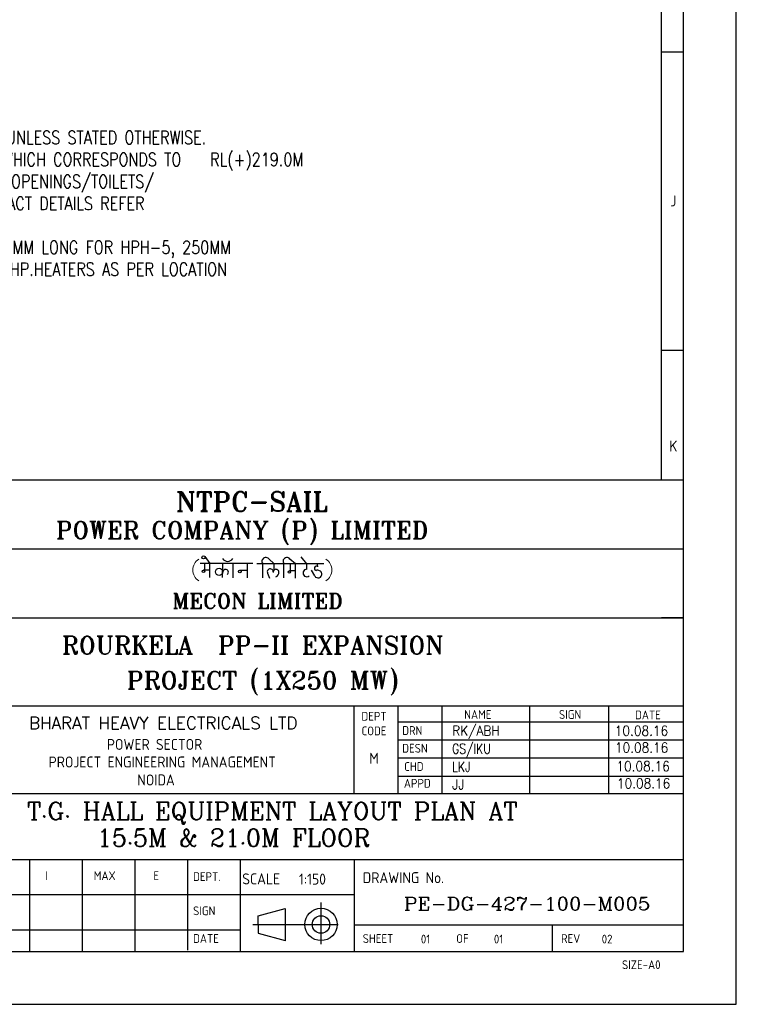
# Model space of a CAD drawing. Extents: x -287416 to 4934791, y -504132 to 1826789.
# Tile 75 of 132: x 118773 to 144012, y -183409 to -149766. Entities that reach past the tile are written whole.
import ezdxf
from ezdxf.enums import TextEntityAlignment as Align

# ---------------------------------------------------------------- set-up
doc = ezdxf.new("R2010")
doc.units = 0
doc.header["$LTSCALE"] = 800
doc.header["$MEASUREMENT"] = 0
for name, pattern in [('0', [0]), ('CENTER', [2, 1.25, -0.25, 0.25, -0.25]), ('CONTINOUS', [0])]:
    doc.linetypes.add(name, pattern=pattern)
doc.layers.get('0').update_dxf_attribs({"linetype": 'CONTINUOUS'})
doc.layers.add('1', color=1, linetype='CONTINUOUS')
doc.layers.add('FORMAT', color=7, linetype='CONTINUOUS')
doc.layers.add('T', color=3, linetype='CONTINUOUS', lineweight=15)
doc.layers.add('TEXT', color=3, linetype='CONTINUOUS', lineweight=15)
doc.styles.add('COMPLEX', font='complex')
doc.styles.add('ROMANC', font='romanc')
doc.styles.add('ROMANS', font='ISO9.shx', dxfattribs={"width": 0.8})
doc.styles.add('ROMANT', font='romant')
doc.styles.add('S3', font='ROMANS1.SHX', dxfattribs={"width": 0.8})
doc.styles.get("Standard").update_dxf_attribs({"font": 'ISO9'})

# ---------------------------------------------------------------- blocks, each defined once
blk = doc.blocks.new('A$C731D3036')
for p, q in [((-37.8, 265.66), (-37.8, 1816.5)), ((-37.8, 482.47), (-26.68, 482.47)), ((-37.8, 331.28), (-26.68, 331.28)), ((-593.64, 265.66), (-26.68, 265.66)), ((-593.64, 230.66), (-26.68, 230.66)), ((-593.64, 195.66), (-26.68, 195.66)), ((-26.68, 195.66), (-37.8, 195.66)), ((-593.64, 151.19), (-26.68, 151.19)), ((-193.39, 106.76), (-193.39, 151.19)), ((-171.15, 106.76), (-171.15, 151.19)), ((-148.92, 106.76), (-148.92, 151.19)), ((-104.45, 106.76), (-104.45, 151.19)), ((-64.43, 106.76), (-64.43, 151.19)), ((-171.15, 143.12), (-26.68, 143.12)), ((-171.15, 133.95), (-26.68, 133.95)), ((-171.15, 124.78), (-26.68, 124.78)), ((-171.15, 115.6), (-26.68, 115.6)), ((-749.28, 106.72), (-26.68, 106.72)), ((-749.28, 106.72), (-337.95, 106.72)), ((-438, 73.37), (-26.68, 73.37)), ((-357.96, 73.37), (-357.96, 26.68)), ((-331.28, 73.37), (-331.28, 26.68)), ((-304.6, 73.37), (-304.6, 26.68)), ((-277.92, 73.37), (-277.92, 27.39)), ((-251.24, 73.37), (-251.24, 26.68)), ((-193.43, 73.37), (-193.43, 26.68)), ((-438, 55.58), (-193.43, 55.58)), ((-242.14, 44.88), (-228.39, 48.56)), ((-228.39, 48.56), (-228.39, 32.2)), ((-242.14, 40.43), (-242.14, 44.88)), ((-242.14, 40.43), (-242.14, 35.98)), ((-26.68, 40.02), (-193.43, 40.02)), ((-93.19, 40.02), (-93.19, 26.74)), ((-2590.23, 37.8), (-251.24, 37.8)), ((-242.14, 35.98), (-228.39, 32.3))]:
    blk.add_line(p, q)
at = {"color": 7, "linetype": '0'}
for p, q in [((-269.11, 226.81), (-266.61, 223.21)), ((-233.94, 223.13), (-236.69, 225.54)), ((-223.14, 223.13), (-225.99, 225.52)), ((-217.39, 223.04), (-220.23, 226.71)), ((-244.82, 223.23), (-271.41, 223.23)), ((-266.61, 219.89), (-269.77, 219.89)), ((-269.15, 219.28), (-269.15, 223.21)), ((-266.61, 216.18), (-266.61, 223.21)), ((-260.1, 216.09), (-260.07, 223.21)), ((-254.69, 215.93), (-254.69, 223.23)), ((-251.38, 219.8), (-247.55, 219.8)), ((-247.55, 215.93), (-247.55, 223.23)), ((-208.85, 223.13), (-242.79, 223.13)), ((-239.78, 216.02), (-239.78, 223.13)), ((-233.94, 220.04), (-233.94, 223.13)), ((-229.02, 215.93), (-229.02, 223.13)), ((-223.14, 219.56), (-226.26, 219.56)), ((-225.68, 218.92), (-225.68, 223.13)), ((-223.14, 215.85), (-223.14, 223.13)), ((-217.41, 220.37), (-217.41, 223.13)), ((-213.41, 216.93), (-215.13, 219.93)), ((-211.96, 221.65), (-211.96, 223.11)), ((-211.78, 221.65), (-211.96, 221.65)), ((-237.3, 218.33), (-236.27, 215.83))]:
    blk.add_line(p, q, dxfattribs=at)
at = {"linetype": 'CENTER'}
for p, q in [((-210.28, 51.61), (-210.28, 30.41)), ((-244.86, 40.43), (-201.5, 40.43))]:
    blk.add_line(p, q, dxfattribs=at)
for points in [[(0, 1869.86), (-2643.59, 1869.86), (-2643.59, 0), (0, 0)], [(-26.68, 1843.18), (-2616.91, 1843.18), (-2616.91, 26.68), (-26.68, 26.68)]]:
    blk.add_lwpolyline(points, close=True)
at = {"color": 7, "linetype": '0'}
for centre, radius in [((-269.78, 226.35), 0.805), ((-269.77, 219.27), 0.626), ((-261.88, 219), 1.84), ((-251.37, 219.2), 0.635), ((-226.29, 218.94), 0.626)]:
    blk.add_circle(centre, radius, dxfattribs=at)
for radius in [8.18, 4.45]:
    blk.add_circle((-210.28, 40.43), radius)
at = {"linetype": 'Continuous', "lineweight": 0, "ltscale": 10000}
for centre, start, end in [((-268.69, 219.98), 122.6632, 237.3368), ((-211.28, 219.98), 302.663, 57.337)]:
    blk.add_arc(centre, 6.52, start, end, dxfattribs=at)
at = {"color": 7}
blk.add_arc((-257.51, 227.45), 3.1, 212.732, 327.268, dxfattribs=at)
at = {"color": 7, "linetype": '0'}
for centre, radius, start, end in [((-238.24, 224.33), 1.96, 38.0114, 218.012), ((-227.53, 224.32), 1.96, 38.0114, 218.012), ((-258.59, 218.84), 1.44, 306.8343, 169.1555), ((-235.97, 219.04), 1.5, 359.0079, 208.1107), ((-233.04, 218.89), 1.43, 1.8057, 188.9062), ((-217.45, 218.44), 1.93, 88.6898, 308.406), ((-212.6, 220.81), 1.06, 53.3168, 262.0685), ((-212.07, 217.61), 2.26, 13.5209, 107.5128), ((-233.87, 218.66), 2.27, 290.5819, 6.8676), ((-211.76, 217.86), 1.9, 209.4555, 8.275)]:
    blk.add_arc(centre, radius, start, end, dxfattribs=at)
for s, p in [('J', (-31.82, 406.88)), ('K', (-31.82, 282.71))]:
    blk.add_text(s, height=5.56).set_placement(p, align=Align.MIDDLE)
at = {"style": 'COMPLEX'}
blk.add_text('BHARAT HEAVY ELECTRICALS LTD', height=6.2254, dxfattribs=at).set_placement((-290.17, 139.35), align=Align.CENTER)
for s, height, p in [('DEPT', 4.447, (-183.41, 143.65)), ('CODE', 4.447, (-183.41, 136.24)), ('POWER SECTOR', 5.5584, (-294.57, 128.85)), ('PROJECT ENGINEERING MANAGEMENT', 5.5584, (-290.66, 119.94)), ('M', 5.56, (-183.41, 121.84)), ('NOIDA', 5.558, (-293.81, 110.86))]:
    blk.add_text(s, height=height).set_placement(p, align=Align.CENTER)
for s, height, p in [('NAME', 4.447, (-137.73, 144.55)), ('SIGN', 4.447, (-89.75, 144.55)), ('DATE', 4.447, (-51.21, 144.33)), ('DRN', 4.447, (-169.13, 136.44)), ('DESN', 4.447, (-169.13, 127.46)), ('CHD', 4.447, (-168.12, 118.2)), ('APPD', 4.447, (-168.3, 109.7)), ('I', 4.45, (-350.04, 62.91)), ('MAX', 4.447, (-325.37, 62.91)), ('E', 4.45, (-295.17, 62.91)), ('DEPT.', 4.447, (-275.05, 62.45)), ('SCALE', 5.558, (-250.16, 60.74)), ('1:150', 5.558, (-221.44, 60.62)), ('DRAWING No.', 5.5584, (-189.13, 61.36)), ('SIGN', 4.447, (-275.05, 45.13)), ('DATE', 4.447, (-275.05, 31.11)), ('SHEET', 4.447, (-189.13, 31.08)), ('01', 4.447, (-159.69, 30.8)), ('OF', 4.447, (-141.79, 31.08)), ('01', 4.447, (-122.71, 30.8)), ('REV', 4.447, (-88.7, 31.08)), ('SIZE-A0', 4.447, (-57.81, 17.82))]:
    blk.add_text(s, height=height).set_placement(p)
at = {"layer": '1', "color": 7, "style": 'ROMANT', "width": 1}
for s, height, p in [('NTPC-SAIL', 9.838, (-283.73, 249.69)), ('POWER COMPANY (P) LIMITED', 8.8542, (-344.49, 235.67)), ('MECON LIMITED', 7.7078, (-285.53, 200.4)), ('ROURKELA  PP-II EXPANSION', 9.0812, (-341.53, 177.3)), ('PROJECT (1X250 MW)', 9.0812, (-308.62, 159.55))]:
    blk.add_text(s, height=height, dxfattribs=at).set_placement(p)

msp = doc.modelspace()

# ---------------------------------------------------------------- block references
at = {"color": 1, "linetype": 'CONTINOUS', "lineweight": 15, "xscale": 67.46500254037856, "yscale": 67.46500254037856, "zscale": 67.46500254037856}
msp.add_blockref('A$C731D3036', (143254.7, -183408.7), dxfattribs=at)

# ---------------------------------------------------------------- texts
msp.add_text('02', height=300).set_placement((138660.2, -181330.7))
at = {"layer": 'FORMAT', "color": 4, "style": 'ROMANC'}
for s, width, p in [('RK/ABH', 0.9, (133550.4, -174228)), ('GS/IKU', 0.8, (133550.4, -174846.7)), ('LKJ', 0.8, (133550.4, -175465.5)), ('JJ', 0.9, (133550.4, -176064.7))]:
    msp.add_text(s, height=337.5, dxfattribs=dict(at, width=width)).set_placement(p)
at = {"layer": 'FORMAT', "color": 4}
for s, height, style, width, p in [('10.08.16', 337.5, 'ROMANC', 0.9, (140019.5, -174230.8)), ('10.08.16', 337.5, 'ROMANC', 0.9, (140023.5, -174805.3)), ('10.08.16', 337.5, 'ROMANC', 0.9, (140075, -175442.4)), ('10.08.16', 337.5, 'ROMANC', 0.9, (140091.5, -176031.2)), ('PE-DG-427-100-M005', 450, 'COMPLEX', 1.1, (136110.3, -180195.4))]:
    msp.add_text(s, height=height, dxfattribs=dict(at, style=style, width=width)).set_placement(p, align=Align.CENTER)
at = {"layer": 'T', "attachment_point": 1}
for s, insert, char_height, width, style in [('\\pi152.64;MACHINE ROOM \\P\\pi421.21;AT EL.24.5M', (-4564.8, -158266.6), 300, 3025.285, 'S3'), ('\\pi403.47; ROOF OF AHU \\P\\pi346.33;ROOM AT 27.0M', (69461.5, -161877.9), 400, 5702.174, 'ROMANC'), ('\\pi78.246;PW TANK AT \\P\\pi369.67;EL. 29.0M', (12487.3, -164204.3), 300, 2465.063, 'S3')]:
    msp.add_mtext(s, dxfattribs=dict(at, insert=insert, char_height=char_height, width=width, style=style))
at = {"layer": 'TEXT', "style": 'ROMANC'}
for s, p in [('T.G. HALL EQUIPMENT LAYOUT PLAN AT ', (119023.2, -177105.1)), ('15.5M & 21.0M FLOOR', (121412.4, -178017.9))]:
    msp.add_text(s, height=600, dxfattribs=at).set_placement(p)
at = {"layer": 'TEXT', "char_height": 450, "attachment_point": 1, "style": 'ROMANS'}
for s, insert, width in [('\\pi229.15;COLUMNS TO BE RAISED UPTO \\P\\pi1437.7;33.0M FOR PROVIDING \\P\\pi417.72;SUPPORTING STRUCTURE FOR  \\P\\pi512.01;CRITICAL PIPING AND POWER \\P\\pi2629.1;CYCLE PIPING', (50083.4, -150390.5), 8892.585), ('\\pi-450,l450;{\\Fromans|c0;1. ALL DIMENSIONS ARE IN MM & ELEVATIONS IN METERS UNLESS STATED OTHERWISE. \\P\\pi-900,l900;2. ALL ELEVATIONS ARE WITH RESPECT TO TG HALL 0.0M WHICH CORRESPONDS TO    RL(+)219.0M  \\P3. ALL CIVIL DETAILS SUCH AS DOORS/WALLS/CLADDINGS/OPENINGS/TOILETS/ STAIRCASES/LIFT ETC. ARE INDICATIVE ONLY & FOR EXACT DETAILS REFER CIVIL/ARCHITECTURE DRAWINGS. \\P4. CIVIL TO PROVIDE 2NOs. EPS (TOS) 250MM WIDEx13800MM LONG FOR HPH-5, 250MM WIDEx16300MM LONG FOR HPH-6 FOR MOVEMENT OF HP.HEATERS AS PER LOCATION SHOWN IN THE DWG. }', (104145.1, -153567.1), 25083.616)]:
    msp.add_mtext(s, dxfattribs=dict(at, insert=insert, width=width))
at = {"layer": 'TEXT', "color": 4, "insert": (58763, -164399.3), "char_height": 400, "width": 1742.273, "attachment_point": 1, "style": 'ROMANS'}
msp.add_mtext('\\pi215.9;DMCW  \\P\\pi292.09;TANK \\P\\pi64.47;{\\H0.875x;10 Cu.M}', dxfattribs=at)

doc.saveas('drawing.dxf')
